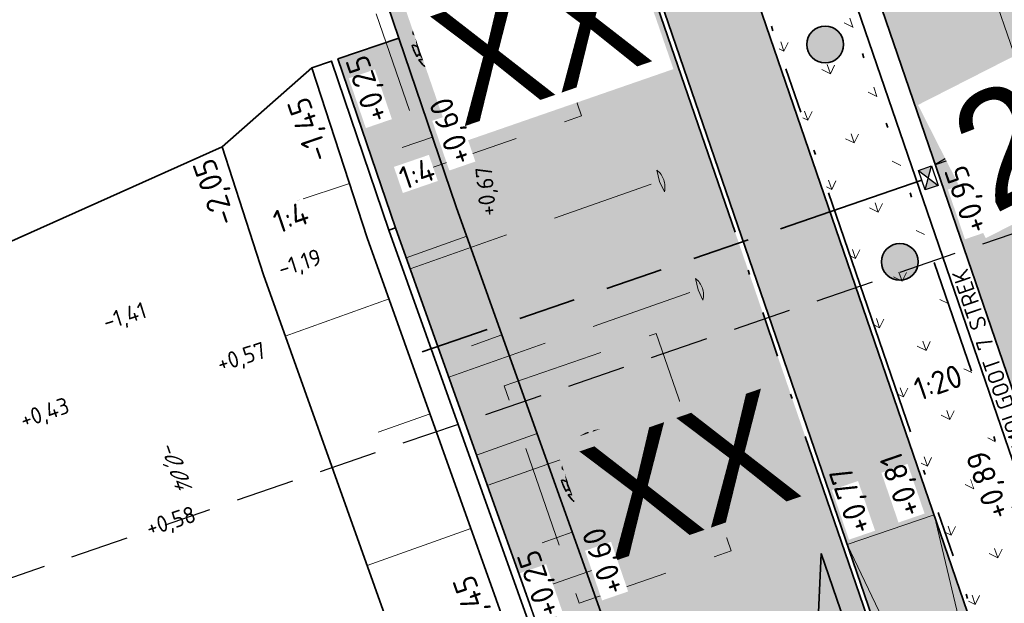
# Model space of a CAD drawing. Header units: metres. Extents: x 264779 to 275389, y 575281 to 580396.
# Tile 155 of 174: x 265479 to 265500, y 577041 to 577053. Entities that reach past the tile are written whole.
import ezdxf
from ezdxf.enums import TextEntityAlignment as Align

# ---------------------------------------------------------------- set-up
doc = ezdxf.new("R2018")
doc.units = ezdxf.units.M
doc.set_wipeout_variables(frame=1)
for name, pattern in [('AM-AS', [16, 10, -2, 2, -2]), ('B-WE-RI-HWA_HUISAANSLUITING_PVC_125-G', [10, 3.25, -0.75, 1.25, -0.75, 1.25, -0.75, 1.25, -0.75]), ('B-WE-VH-KANTOPSLUITING_OPSLUITBAND_[AFMETINGEN1]-G', [10, 5.5, -0.875, 0, -0.875, 1, -0.875, 0, -0.875]), ('B-WE-VH-KANTOPSLUITING_TROTTOIRBAND_RWS_[AFMETINGEN1]-G', [10, 2.5, -1.5, 0, -1.5, 0, -1.5, 0, -1.5, 0, -1.5]), ('DASHED', [19.05, 12.7, -6.35]), ('HIDDEN', [9.525, 6.35, -3.175])]:
    doc.linetypes.add(name, pattern=pattern)
for name, color, linetype, lineweight, true_color in [('B-WE-KL-TRACE-A', 9, 'Continuous', 13, 0x808080), ('N-GV-GR-BOOM-S', 7, 'Continuous', 35, 0x00a500), ('N-GV-GR-GRAS_BERMKRUIDENMENGSEL-A', 7, 'Continuous', 18, 0x00a500), ('N-OI-RI-BELUCHTINGSDRAINAGE_PVC_160-G', 3, 'B-WE-RI-DRAINAGE_PVC_160-G', 35, 0x00ff00), ('N-OI-RI-HWA_KOLKAANSLUITING_PVC_160-G', 150, 'B-WE-RI-HWA_HUISAANSLUITING_PVC_125-G', 35, 0x007fff), ('N-WE-RI-HWA_KOLK-S', 150, 'Continuous', 25, 0x007fff), ('N-WE-VH-VERHARDING_STRAATBAKSTEEN_DIKFORMAAT_KEPER-ROOD-PAARS-A', 7, 'Continuous', 18, 0xa45729), ('N-WE-VH-VERHARDING_STRAATBAKSTEEN_WAALFORMAAT_HALF_PAARS-BRUIN-A', 7, 'Continuous', 18, 0x66332b)]:
    doc.layers.add(name, color=color, linetype=linetype, lineweight=lineweight, true_color=true_color)
for name, color, linetype, lineweight in [('B-XX-AL-HOOGTELABEL-T25', 252, 'Continuous', 9), ('B-XX-AL-T25', 252, 'Continuous', 9), ('N-WA-RI-DETAIL1-G', 1, 'HIDDEN', 18), ('N-WE-AM-AS-G', 10, 'AM-AS', 18), ('N-WE-GK-BESCHOEIING-G', 130, 'B-WE-GK-BESCHOEIING_TYPE_1-G', 35), ('N-WE-GK-BESCHOEIING_ACHTERKANT-G', 130, 'Continuous', 35), ('N-WE-GW-TALUD_KRUIN-G', 3, 'Continuous', 35), ('N-WE-GW-TALUD_TEEN-G', 94, 'Continuous', 35), ('N-WE-GW-TALUDARCERING_KORT-G', 90, 'Continuous', 18), ('N-WE-GW-TALUDARCERING_LANG-G', 60, 'Continuous', 13), ('N-WE-GW-WATERGANG_BODEM-G', 44, 'Continuous', 35), ('N-WE-VH-GOOT_SBS-G', 40, 'Continuous', 35), ('N-WE-VH-HELLING_AANDUIDING-G', 30, 'Continuous', 18), ('N-WE-VH-KANTOPSLUITING_OPSLUITBAND_100x200-G', 60, 'B-WE-VH-KANTOPSLUITING_OPSLUITBAND_[AFMETINGEN1]-G', 35), ('N-WE-VH-KANTOPSLUITING_TROTTOIRBAND_RWS_110-220x250-G', 60, 'B-WE-VH-KANTOPSLUITING_TROTTOIRBAND_RWS_[AFMETINGEN1]-G', 35), ('N-WE-VH-VERHARDING_BETON-A', 254, 'Continuous', 18), ('N-WE-VH-VERHARDING_STRAATBAKSTEEN_DIKFORMAAT_KEPER-G', 40, 'Continuous', 35), ('N-WE-VH-VERHARDING_STRAATBAKSTEEN_WAALFORMAAT_HALF-G', 40, 'Continuous', 35), ('N-XX-AL-HOOGTELABEL-T25-M', 7, 'Continuous', 25), ('N-XX-AL-TOPOGRAFIE-G', 7, 'Continuous', 35), ('T-WE-GR-TOEKOMSTIG-G', 3, 'DASHED', 25), ('X-XX-AL-AANPIJLING-T25', 7, 'Continuous', 25), ('X-XX-AL-T18-1000', 10, 'Continuous', 18), ('X-XX-AL-VERKANTING_DAKPROFIEL-S', 7, 'Continuous', 25)]:
    doc.layers.add(name, color=color, linetype=linetype, lineweight=lineweight)
doc.styles.add('NLCS-ISO-ANNOTATIVE-T18', font='NLCS-ISO.ttf', dxfattribs={"height": 1.8})
doc.styles.add('NLCS-ISO-ANNOTATIVE-T25', font='NLCS-ISO.ttf', dxfattribs={"height": 2.5})
doc.styles.add('NLCS-ISO-ANNOTATIVE-T25-BOB', font='NLCS-ISO.ttf', dxfattribs={"oblique": 30, "height": 2.5})
doc.styles.add('NLCS-ISO-M1000-T25', font='NLCS-ISO.ttf', dxfattribs={"height": 2.5})
doc.styles.get("Standard").update_dxf_attribs({"font": 'arial.ttf'})
doc.linetypes.add('B-WE-GK-BESCHOEIING_TYPE_1-G', pattern='A,7.5,[151,NLCS.shx,S=2,R=0,X=-0.25,Y=0.6],2.5', length=10)
doc.linetypes.add('B-WE-RI-DRAINAGE_PVC_160-G', pattern='A,10.25,-3,[160,NLCS.shx,S=0.25,R=0,X=0,Y=0],-3.5,["o",Standard,S=1,R=0,X=-0.35,Y=-0.35],-3.25', length=20)
doc.dimstyles.new('NLCS-ANNOTATIVE-T25-SCHRAP', dxfattribs={"dimtxt": 2.5, "dimasz": 1.4, "dimexe": 2, "dimexo": 2, "dimgap": 0.7, "dimtad": 1, "dimzin": 0, "dimtxsty": 'NLCS-ISO-ANNOTATIVE-T25', "dimblk": 'OBLIQUE', "dimcen": 2.5, "dimdle": 2, "dimclrd": 256, "dimclre": 256, "dimclrt": 256, "dimadec": 1, "dimazin": 0, "dimtfac": 1, "dimtofl": 0, "dimtmove": 1, "dimatfit": 0, "dimldrblk": 'OBLIQUE', "dimfxl": 2, "dimfxlon": 1, "dimtfillclr": 256, "dimtolj": 1, "dimtzin": 0, "dimlwd": 18, "dimlwe": 18, "dimarcsym": 0})
pattern_1 = [(109.08852576, (53431.1034, 115509.4029), (-1.011904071, 0.4916046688), [0.2109375, -1.3800527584]), (64.08852576, (53431.1034, 115509.4029), (-1.0119040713, 0.491604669), [0.2109375, -0.9140625]), (154.08852576, (53431.1034, 115509.4029), (-0.491604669, -1.0119040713), [0.2109375, -0.9140625])]

# ---------------------------------------------------------------- blocks, each defined once
blk = doc.blocks.new('_Oblique')
at = {"color": 0, "linetype": 'ByBlock', "lineweight": -2}
blk.add_line((-0.5, -0.5), (0.5, 0.5), dxfattribs=at)
blk = doc.blocks.new('*D292')
at = {"layer": 'Defpoints', "color": 0, "transparency": 16777216}
for p in [(265495.955, 577056.246), (265497.313, 577052.293), (265496.428, 577048.714)]:
    blk.add_point(p, dxfattribs=at)
at = {"layer": 'X-XX-AL-AANPIJLING-T25', "lineweight": 18, "transparency": 16777216}
for p, q in [((265496.085, 577055.868), (265495.825, 577056.625)), ((265493.686, 577055.467), (265496.334, 577056.376)), ((265494.194, 577055.218), (265493.934, 577055.975))]:
    blk.add_line(p, q, dxfattribs=at)
at = {"layer": 'X-XX-AL-AANPIJLING-T25', "lineweight": 18, "transparency": 16777216, "xscale": 0.28, "yscale": 0.28, "zscale": 0.28}
for p, rotation in [((265495.955, 577056.246), 18.95339914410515), ((265494.064, 577055.597), 198.9533991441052)]:
    blk.add_blockref('_Oblique', p, dxfattribs=dict(at, rotation=rotation))
at = {"layer": 'X-XX-AL-AANPIJLING-T25', "transparency": 16777216, "insert": (265494.867, 577056.338), "char_height": 0.5, "attachment_point": 5, "rotation": 18.9534, "style": 'NLCS-ISO-ANNOTATIVE-T25', "bg_fill": 3, "box_fill_scale": 1.1, "bg_fill_color": 256, "bg_fill_true_color": 13158600, "bg_fill_transparency": 0}
blk.add_mtext('\\A1;2,00', dxfattribs=at)
blk = doc.blocks.new('*D294')
at = {"layer": 'Defpoints', "color": 0, "transparency": 16777216}
for p in [(265494.064, 577055.597), (265496.428, 577048.714), (265494.536, 577048.064)]:
    blk.add_point(p, dxfattribs=at)
at = {"layer": 'X-XX-AL-AANPIJLING-T25', "lineweight": 18, "transparency": 16777216}
for p, q in [((265494.194, 577055.218), (265493.934, 577055.975)), ((265491.794, 577054.817), (265494.442, 577055.727)), ((265492.302, 577054.569), (265492.042, 577055.325))]:
    blk.add_line(p, q, dxfattribs=at)
at = {"layer": 'X-XX-AL-AANPIJLING-T25', "lineweight": 18, "transparency": 16777216, "xscale": 0.28, "yscale": 0.28, "zscale": 0.28}
for p, rotation in [((265494.064, 577055.597), 18.95339914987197), ((265492.172, 577054.947), 198.953399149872)]:
    blk.add_blockref('_Oblique', p, dxfattribs=dict(at, rotation=rotation))
at = {"layer": 'X-XX-AL-AANPIJLING-T25', "transparency": 16777216, "insert": (265492.975, 577055.688), "char_height": 0.5, "attachment_point": 5, "rotation": 18.9534, "style": 'NLCS-ISO-ANNOTATIVE-T25', "bg_fill": 3, "box_fill_scale": 1.1, "bg_fill_color": 256, "bg_fill_true_color": 13158600, "bg_fill_transparency": 0}
blk.add_mtext('\\A1;2,00', dxfattribs=at)
blk = doc.blocks.new('*U266')
blk.add_wipeout([(-1.125, 0.75), (1.125, 0.75), (1.125, -0.75), (-1.125, -0.75)])
h = blk.add_hatch(color=256)
h.dxf.hatch_style = 1
h.paths.add_polyline_path([(0, 0), (-1.125, 0.75), (-1.125, -0.75)])
h.paths.add_polyline_path([(1.125, -0.75), (1.125, 0.75), (0, 0)])
for p, q in [((-1.125, -0.75), (1.125, 0.75)), ((1.125, -0.75), (-1.125, 0.75))]:
    blk.add_line(p, q)
at = {"flags": 128}
blk.add_lwpolyline([(-1.125, -0.75), (1.125, -0.75), (1.125, 0.75), (-1.125, 0.75)], close=True, dxfattribs=at)
blk = doc.blocks.new('*U256')
h = blk.add_hatch(color=256)
h.dxf.hatch_style = 1
h.paths.add_polyline_path([(11.35, 3.9), (0, 0), (-11.35, -3.9), (0.81, -2.36)])
at = {"flags": 128}
blk.add_lwpolyline([(11.35, 3.9), (0, 0), (-11.35, -3.9), (0.81, -2.36)], close=True, dxfattribs=at)
at = {"lineweight": 30}
for tag, rotation, flags, p in [('HELLING_2', 206.9534, 54, (10.72, -1.76)), ('HELLING', 190.9534, 49, (-1.23, -6.61))]:
    blk.add_attdef(tag, text='', height=2.5, rotation=rotation, dxfattribs=dict(at, flags=flags)).set_placement(p, align=Align.TOP_LEFT)
blk = doc.blocks.new('BOOM')
blk.add_lwpolyline([(0.4, 4.34), (0.41, 4.35), (0.41, 4.36), (0.42, 4.37), (0.43, 4.38), (0.44, 4.38), (0.44, 4.39), (0.45, 4.4), (0.46, 4.41), (0.46, 4.42), (0.47, 4.43), (0.47, 4.44), (0.48, 4.46), (0.48, 4.48), (0.47, 4.5), (0.47, 4.53), (0.44, 4.64, -0.52938), (0.49, 4.7, -0.087139), (2.05, 4.26, -0.372341), (2.11, 4.12), (2.17, 3.8), (2.01, 3.64), (1.84, 3.67), (1.63, 3.52), (1.71, 3.32), (1.92, 3.25), (2.5, 3.38), (2.64, 3.31), (2.63, 3.18), (2.5, 3.1), (2.38, 2.71), (2.53, 2.46), (2.92, 3.09, -0.504641), (3.14, 2.89, 0.331948), (3.27, 2.69, 0.282008), (3.68, 2.77), (3.65, 2.75, -0.512156), (3.84, 2.75, -0.16076), (4.7, -0.05), (4.59, -0.16), (4.59, -0.27), (4.48, -0.29), (4.5, -0.4), (4.33, -0.35), (4.28, -0.48), (4.48, -0.61), (4.55, -0.66), (4.66, -0.55, -0.106371), (4, -2.41), (3.42, -2.03), (3.31, -2.1), (3.24, -1.79), (3.03, -1.54), (2.79, -1.55), (2.79, -1.83), (2.61, -2.47), (2.64, -2.59), (2.77, -2.61), (3.62, -2.93, -0.236298), (-0.21, -4.62, 0.159625), (-0.32, -4.4, 0.350802), (-0.29, -4.17, -0.504641), (-0.55, -4.05), (-0.49, -3.84), (-0.6, -3.65), (-0.74, -3.67), (-0.76, -3.82), (-0.87, -3.88), (-1, -3.79), (-1.11, -3.2), (-1.19, -3.12), (-1.4, -3.13), (-1.46, -3.38), (-1.55, -3.41), (-1.63, -3.62), (-1.85, -3.5, 0.733583), (-1.77, -3.66, -0.861625), (-1.72, -3.81, 0.279978), (-1.88, -4.05), (-1.88, -4.06, -0.827056), (-2.04, -4.23, -0.116774), (-3.83, -2.36), (-3.79, -2.35), (-3.76, -2.34), (-3.74, -2.33), (-3.72, -2.32), (-3.71, -2.31), (-3.7, -2.3), (-3.69, -2.29), (-3.47, -2.01), (-3.47, -2), (-3.47, -1.99), (-3.46, -1.99), (-3.46, -1.98), (-3.46, -1.97), (-3.45, -1.96), (-3.45, -1.95), (-3.44, -1.94), (-3.44, -1.92), (-3.43, -1.91), (-3.42, -1.9), (-3.42, -1.88), (-3.41, -1.87), (-3.4, -1.85), (-3.39, -1.84), (-3.39, -1.82), (-3.38, -1.81), (-3.38, -1.79), (-3.38, -1.78), (-3.38, -1.77), (-3.38, -1.76), (-3.38, -1.75), (-3.38, -1.74), (-3.39, -1.73), (-3.4, -1.73), (-3.4, -1.72), (-3.41, -1.72), (-3.42, -1.72), (-3.43, -1.72), (-3.44, -1.72), (-3.45, -1.72), (-3.46, -1.71), (-3.47, -1.71), (-3.48, -1.71), (-3.49, -1.7), (-3.5, -1.69), (-3.52, -1.68), (-3.53, -1.67), (-3.54, -1.67), (-3.55, -1.66), (-3.56, -1.65), (-3.58, -1.64), (-3.59, -1.62), (-3.6, -1.61), (-3.83, -1.87), (-3.84, -1.86), (-3.85, -1.84), (-3.86, -1.83), (-3.87, -1.81), (-3.88, -1.8), (-3.89, -1.79), (-3.91, -1.78), (-3.94, -1.77), (-3.98, -1.78), (-4.04, -1.79), (-4.11, -1.81, -0.040997), (-4.42, -0.95), (-4.26, -0.97), (-4.11, -1.07), (-4.04, -1), (-3.95, -0.85), (-4.03, -0.72), (-3.99, -0.52), (-4.17, -0.51), (-4.29, -0.39), (-4.51, -0.53, -0.05814), (-4.6, 0.76), (-4.47, 0.74), (-3.96, 0.34), (-3.74, 0.41), (-2.88, 0.64), (-2.81, 0.92), (-3.14, 1.05), (-3.19, 1.16), (-3.8, 1.46), (-3.81, 1.63), (-4.02, 1.8), (-4.1, 1.97), (-3.96, 2.19), (-3.65, 2.24), (-3.36, 2.43), (-3.36, 2.62), (-3.54, 2.83), (-3.49, 2.92), (-3.56, 3.05, -0.13428), (-1.53, 4.46, -0.541727), (-1.47, 4.41), (-1.48, 4.28), (-1.48, 4.21), (-1.47, 4.16), (-1.46, 4.12), (-1.44, 4.09), (-1.42, 4.07), (-1.39, 4.05), (-1.37, 4.03), (-1.35, 4.02), (-1.33, 4), (-1.32, 3.99), (-1.3, 3.97), (-1.29, 3.96), (-1.27, 3.95), (-1.26, 3.94), (-1.24, 3.94), (-1.23, 3.94), (-1.21, 3.94), (-1.19, 3.95), (-1.17, 3.96), (-1.15, 3.97), (-1.14, 3.98), (-1.12, 3.99), (-1.1, 4), (-1.08, 4), (-1.06, 4.01), (-1.04, 4.01), (-1.02, 4.01), (-1, 4.02), (-0.98, 4.02), (-0.97, 4.02), (-0.95, 4.03), (-0.94, 4.04), (-0.92, 4.05), (-0.91, 4.06), (-0.9, 4.08), (-0.89, 3.99), (-0.87, 3.96), (-0.77, 3.8), (-0.56, 3.68), (-0.85, 4.16), (-0.85, 4.17), (-0.85, 4.18), (-0.84, 4.2), (-0.84, 4.21), (-0.85, 4.23), (-0.85, 4.24), (-0.86, 4.25), (-0.88, 4.27), (-0.9, 4.28), (-0.92, 4.3), (-0.94, 4.32), (-0.97, 4.35), (-1, 4.38), (-1.03, 4.42), (-1.11, 4.52, -0.543104), (-1.08, 4.59, -0.046766), (-0.22, 4.72, -0.385168), (-0.17, 4.68), (-0.14, 4.5), (-0.13, 4.45), (-0.11, 4.41), (-0.1, 4.38), (-0.08, 4.37), (-0.06, 4.36), (-0.04, 4.36), (-0.03, 4.36), (-0.01, 4.36), (0.01, 4.35), (0.02, 4.35), (0.04, 4.34), (0.06, 4.34), (0.07, 4.33), (0.09, 4.32), (0.1, 4.32), (0.11, 4.31), (0.13, 4.3), (0.14, 4.3), (0.15, 4.29), (0.17, 4.28), (0.18, 4.28), (0.19, 4.27), (0.19, 4.26), (0.2, 4.25), (0.21, 4.24), (0.21, 4.23), (0.22, 4.23), (0.22, 4.22), (0.23, 4.21), (0.23, 4.21), (0.24, 4.2), (0.25, 4.2), (0.26, 4.2), (0.27, 4.21), (0.28, 4.21), (0.29, 4.22), (0.3, 4.22), (0.31, 4.23), (0.32, 4.24), (0.33, 4.26), (0.34, 4.27), (0.35, 4.28), (0.36, 4.3), (0.37, 4.31), (0.38, 4.32), (0.39, 4.33)], format="xyb", close=True)
blk.add_circle((0, 0), 0.138)
at = {"lineweight": 30, "flags": 104}
blk.add_attdef('01', text='', height=1.8, dxfattribs=at).set_placement((-2.45, 3.09), align=Align.TOP_LEFT)

msp = doc.modelspace()

# ---------------------------------------------------------------- hatches: boundary and pattern name
at = {"layer": 'B-WE-KL-TRACE-A'}
h = msp.add_hatch(dxfattribs=at)
h.set_pattern_fill('DOTS', color=256, scale=0.5)
h.set_pattern_definition([(0, (265713.50372, 576754.34745), (0.079375, 0.15875), [0, -0.15875])])
h.paths.add_polyline_path([(265257.497, 576901.576), (265280.092, 576836.285), (265298.31, 576783.268), (265291.791, 576781.392), (265239.384, 576934.357), (265222.655, 576983.209), (265230.7, 576979.939), (265245.297, 576937.421), (265245.427, 576937.04)])
h.paths.add_polyline_path([(265223.141, 576984.793), (265219.917, 576993.606), (265211.971, 577028.584), (265210.547, 577042.097), (265222.786, 577002.989), (265229.989, 576982.009)])
h.paths.add_polyline_path([(265207.488, 577055.376), (265208.876, 577042.208), (265202.774, 577069.069)])
h.paths.add_polyline_path([(265194.59, 577097.909), (265209.11, 577055.736), (265209.669, 577050.426), (265224.354, 577003.504), (265246.856, 576937.963), (265259.058, 576902.111), (265281.655, 576836.813), (265331.28, 576692.401), (265402.247, 576711.023), (265417.831, 576715.057), (265434.246, 576719.393), (265450.777, 576723.65), (265466.98, 576727.876), (265483.558, 576732.243), (265517.748, 576741.103), (265533.987, 576745.376), (265551.26, 576749.845), (265566.674, 576753.911), (265582.241, 576757.871), (265589.311, 576759.685), (265591.043, 576760.329), (265486.412, 577064.17), (265488.303, 577064.821), (265593.602, 576759.04), (265591.727, 576758.343), (265591.58, 576758.769), (265589.803, 576758.108), (265582.65, 576756.272), (265567.088, 576752.314), (265551.677, 576748.248), (265534.403, 576743.779), (265518.165, 576739.506), (265483.975, 576730.646), (265467.398, 576726.28), (265451.191, 576722.053), (265434.662, 576717.796), (265418.248, 576713.46), (265402.664, 576709.426), (265330.216, 576690.416), (265298.846, 576781.706), (265290.739, 576779.372), (265237.824, 576933.823), (265212.508, 577007.744), (265210.34, 577028.314), (265197.8, 577083.516), (265193.03, 577097.371)])
at = {"layer": 'N-GV-GR-GRAS_BERMKRUIDENMENGSEL-A'}
h = msp.add_hatch(dxfattribs=at)
h.set_pattern_fill('AGR-KRUIDEN', color=256, scale=0.5625, pattern_type=2)
h.set_pattern_definition(pattern_1)
edge = h.paths.add_edge_path()
edge.add_line((265494.759, 577059.053), (265493.17, 577058.507))
edge.add_line((265493.17, 577058.507), (265501.346, 577034.699))
edge.add_line((265501.346, 577034.699), (265501.617, 577035.662))
edge.add_arc((265494.008, 577037.285), 7.78, 347.957, 378.9534)
edge.add_line((265501.367, 577039.812), (265494.759, 577059.053))
at = {"layer": 'N-WE-VH-VERHARDING_BETON-A'}
h = msp.add_hatch(color=256, dxfattribs=at)
h.dxf.hatch_style = 1
edge = h.paths.add_edge_path()
edge.add_arc((265497.8, 577048.043), 0.4, 0, 360)
at = {"layer": 'N-WE-VH-VERHARDING_STRAATBAKSTEEN_WAALFORMAAT_HALF_PAARS-BRUIN-A'}
h = msp.add_hatch(dxfattribs=at)
h.set_pattern_fill('AVH-SBS_WAALFORMAAT_HALFST', color=256, scale=28.125, angle=359.8649, style=0, pattern_type=2)
h.set_pattern_definition([(18.95339914, (53431.10338, 115509.40288), (-0.09134972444, 0.2660014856), []), (108.95339914, (53432.1674, 115509.7683), (-1.0640059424, -0.3653988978), [0.28125, -0.28125]), (108.95339914, (53431.544, 115509.8516), (-1.0640059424, -0.3653988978), [0.28125, -0.28125]), (18.95339914, (53431.5897, 115509.7186), (-0.1826994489, 0.5320029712), [0, -1.125, 0, 0, 0]), (18.95339914, (53432.03036, 115510.1673), (-0.1826994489, 0.5320029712), [0, -1.125, 0, 0, 0])])
edge = h.paths.add_edge_path()
edge.add_line((265493.043, 577058.569), (265492.393, 577060.461))
edge.add_line((265492.393, 577060.461), (265490.502, 577059.811))
edge.add_line((265490.502, 577059.811), (265499.959, 577032.273))
edge.add_arc((265494.008, 577037.285), 7.78, 319.8933, 339.4159)
edge.add_line((265501.292, 577034.55), (265493.043, 577058.569))

# ---------------------------------------------------------------- linework, layer by layer
at = {"layer": 'N-OI-RI-BELUCHTINGSDRAINAGE_PVC_160-G'}
for centre in [(265488.109, 577052.908), (265491.357, 577043.451)]:
    msp.add_circle(centre, 0.823, dxfattribs=at)
at = {"layer": 'N-WA-RI-DETAIL1-G', "ltscale": 0.35, "flags": 128}
for points in [[(265492.676, 577049.567), (265492.569, 577049.794), (265492.51, 577050.039, -0.3)], [(265493.516, 577047.212), (265493.41, 577047.44), (265493.351, 577047.684, -0.3)], [(265494.357, 577044.858), (265494.251, 577045.086), (265494.192, 577045.33, -0.3)], [(265495.198, 577042.503), (265495.091, 577042.731), (265495.032, 577042.975, -0.3)]]:
    msp.add_lwpolyline(points, format="xyb", close=True, dxfattribs=at)
for points in [[(265487.142, 577047.895), (265492.805, 577049.877)], [(265487.983, 577045.54), (265493.646, 577047.523)], [(265488.824, 577043.186), (265494.487, 577045.168)], [(265489.664, 577040.832), (265495.327, 577042.814)]]:
    msp.add_lwpolyline(points, dxfattribs=at)
msp.add_lwpolyline([(265489.191, 577045.35), (265492.501, 577046.489), (265494.129, 577041.762), (265490.819, 577040.622)], close=True, dxfattribs=at)
at = {"layer": 'N-WE-GK-BESCHOEIING-G', "ltscale": 0.6, "flags": 128}
msp.add_lwpolyline([(265486.683, 577048.734), (265491.522, 577035.183), (265492.983, 577030.927)], dxfattribs=at)
at = {"layer": 'N-WE-GK-BESCHOEIING_ACHTERKANT-G', "flags": 128}
msp.add_lwpolyline([(265492.983, 577030.927), (265493.125, 577030.976), (265491.664, 577035.232), (265486.825, 577048.783), (265486.683, 577048.734)], dxfattribs=at)
at = {"layer": 'N-WE-GW-TALUD_KRUIN-G', "ltscale": 0.99999, "flags": 128}
msp.add_lwpolyline([(265496.086, 577041.703), (265498.277, 577035.323, -0.370068), (265496.835, 577031.693, -0.011724), (265496.571, 577031.562), (265496.388, 577032.097), (265494.449, 577031.431)], format="xyb", dxfattribs=at)
at = {"layer": 'N-WE-GW-TALUD_TEEN-G', "ltscale": 0.99999, "flags": 128}
msp.add_lwpolyline([(265496.086, 577041.703), (265495.803, 577035.454, -0.30789), (265494.455, 577033.653), (265493.767, 577033.417), (265494.449, 577031.431)], format="xyb", dxfattribs=at)
at = {"layer": 'N-WE-GW-TALUDARCERING_KORT-G'}
for p, q in [((265487.633, 577050.754), (265486.971, 577050.528)), ((265485.828, 577049.745), (265484.69, 577049.374)), ((265489.142, 577046.458), (265488.483, 577046.222)), ((265487.577, 577044.743), (265486.447, 577044.34)), ((265490.673, 577042.17), (265490.014, 577041.934))]:
    msp.add_line(p, q, dxfattribs=at)
at = {"layer": 'N-WE-GW-TALUDARCERING_LANG-G'}
for p, q in [((265488.376, 577048.602), (265487.058, 577048.131)), ((265486.686, 577047.239), (265484.426, 577046.432)), ((265489.908, 577044.314), (265488.589, 577043.843)), ((265488.468, 577042.248), (265486.208, 577041.441)), ((265496.086, 577041.703), (265496.086, 577041.703))]:
    msp.add_line(p, q, dxfattribs=at)
at = {"layer": 'N-WE-GW-WATERGANG_BODEM-G', "flags": 128}
msp.add_lwpolyline([(265485.006, 577052.264), (265483.058, 577050.545), (265483.952, 577047.759), (265488.785, 577034.225), (265490.241, 577029.985), (265493.534, 577020.395), (265495, 577016.125), (265496.329, 577012.378), (265496.666, 577011.436), (265498.933, 577012.224)], dxfattribs=at)
at = {"layer": 'N-WE-GW-WATERGANG_BODEM-G'}
msp.add_lwpolyline([(265497.266, 577016.916), (265498.597, 577013.166), (265498.933, 577012.224), (265499.402, 577012.39), (265497.738, 577017.081), (265496.277, 577021.337), (265492.983, 577030.927), (265491.522, 577035.183), (265486.683, 577048.734), (265485.432, 577052.41), (265485.006, 577052.264), (265486.212, 577048.566), (265491.05, 577035.018), (265492.51, 577030.765), (265495.804, 577021.175)], close=True, dxfattribs=at)
at = {"layer": 'N-WE-VH-HELLING_AANDUIDING-G'}
msp.add_line((265496.653, 577041.898), (265498.545, 577042.548), dxfattribs=at)
msp.add_lwpolyline([(265498.545, 577042.548), (265500.733, 577033.373), (265496.653, 577041.898)], dxfattribs=at)
at = {"layer": 'N-WE-VH-KANTOPSLUITING_TROTTOIRBAND_RWS_110-220x250-G', "ltscale": 0.99999, "flags": 128}
msp.add_lwpolyline([(265501.617, 577035.662, 0.136078), (265501.367, 577039.812), (265495.051, 577058.202)], format="xyb", dxfattribs=at)
at = {"layer": 'N-WE-VH-VERHARDING_STRAATBAKSTEEN_WAALFORMAAT_HALF-G', "flags": 128}
for points in [[(265494.077, 577061.039), (265490.502, 577059.811), (265499.959, 577032.273)], [(265501.292, 577034.55), (265493.043, 577058.569), (265494.727, 577059.147)]]:
    msp.add_lwpolyline(points, dxfattribs=at)
at = {"layer": 'N-XX-AL-TOPOGRAFIE-G', "ltscale": 0.99999}
msp.add_circle((265497.8, 577048.043), 0.4, dxfattribs=at)

# ---------------------------------------------------------------- block references
at = {"layer": 'N-GV-GR-BOOM-S'}
ref = msp.add_blockref('BOOM', (265491.357, 577043.451), dxfattribs=dict(at, xscale=0.2, yscale=0.2, zscale=0.2, rotation=19.0885257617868))
lines = msp.add_mtext('XX', dxfattribs={"layer": '0', "insert": (265490.693, 577043.875), "char_height": 2.5, "attachment_point": 1, "rotation": 19.0885, "bg_fill": 3, "box_fill_scale": 1.125, "bg_fill_color": 256, "bg_fill_transparency": 0})
ref.add_attrib('01', '', (265490.693, 577043.875)).embed_mtext(lines)

# ---------------------------------------------------------------- next in the draw order: texts
at = {"layer": 'B-XX-AL-HOOGTELABEL-T25', "char_height": 0.36, "width": 0.36, "attachment_point": 1, "style": 'NLCS-ISO-ANNOTATIVE-T25', "bg_fill": 3, "box_fill_scale": 1.1, "bg_fill_color": 256, "bg_fill_transparency": 0}
for s, insert, rotation in [('+0,67', (265488.664, 577049.023), 95.5343), ('-1,19', (265484.233, 577048.056), 17.5005), ('-1,41', (265480.423, 577046.898), 17.5005), ('+0,57', (265482.905, 577045.991), 17.5005), ('+0,43', (265478.617, 577044.765), 18.8205)]:
    msp.add_mtext(s, dxfattribs=dict(at, insert=insert, rotation=rotation))
at = {"layer": 'B-XX-AL-T25', "ltscale": 0.5, "insert": (265482.074, 577043.418), "char_height": 0.36, "width": 1.55329, "attachment_point": 5, "rotation": 288.9573, "style": 'NLCS-ISO-ANNOTATIVE-T25-BOB', "bg_fill": 3, "box_fill_scale": 1.1, "bg_fill_color": 256, "bg_fill_transparency": 0}
msp.add_mtext('\\A1;\\pxql;-0,04', dxfattribs=at)

# ---------------------------------------------------------------- next in the draw order: hatches: boundary and pattern name
at = {"layer": 'N-WE-VH-VERHARDING_STRAATBAKSTEEN_DIKFORMAAT_KEPER-ROOD-PAARS-A'}
h = msp.add_hatch(dxfattribs=at)
h.set_pattern_fill('AVH-SBS_DIKFORMAAT_KEPER', color=256, scale=28.125, angle=224.86, pattern_type=2)
h.set_pattern_definition([(243.94852576, (71081.12664, 116682.96285), (0.1782353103, -0.51914757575), [1.5525, -0.77625]), (153.94852576, (71082.1727, 116682.45148), (0.1782353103, -0.51914757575), [1.5525, -0.77625]), (243.94852576, (71080.87485, 116682.0059), (0.1782353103, -0.51914757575), [0, -2.32875]), (243.94852576, (71081.56445, 116682.5328), (0.1782353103, -0.51914757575), [0, -2.32875])])
edge = h.paths.add_edge_path()
edge.add_line((265496.131, 577072.053), (265491.591, 577070.494))
edge.add_line((265491.591, 577070.494), (265501.234, 577042.414))
edge.add_line((265501.234, 577042.414), (265505.774, 577043.973))
edge.add_line((265505.774, 577043.973), (265503.114, 577051.719))
edge.add_arc((265511.153, 577054.48), 8.5, 153.9534, 198.9534, ccw=False)
edge.add_line((265503.516, 577058.212), (265497.353, 577061.106))
edge.add_line((265497.353, 577061.106), (265500.438, 577067.177))
edge.add_arc((265504.17, 577074.814), 8.5, 198.9534, 243.9534, ccw=False)
h.paths.add_polyline_path([(265495.725, 577073.235), (265491.185, 577071.676), (265491.429, 577070.967), (265495.968, 577072.526)])
h.paths.add_polyline_path([(265495.319, 577074.418), (265490.779, 577072.859), (265491.023, 577072.149), (265495.562, 577073.708)])
h.paths.add_polyline_path([(265490.617, 577073.331), (265495.156, 577074.89), (265490.068, 577089.707), (265485.528, 577088.148)])

# ---------------------------------------------------------------- next in the draw order: linework, layer by layer
at = {"layer": 'N-WA-RI-DETAIL1-G', "ltscale": 0.35, "flags": 128}
msp.add_lwpolyline([(265485.935, 577054.805), (265489.245, 577055.944), (265490.873, 577051.217), (265487.563, 577050.077)], close=True, dxfattribs=at)
at = {"layer": 'N-WE-AM-AS-G', "flags": 128}
msp.add_lwpolyline([(265487.798, 577088.927), (265515.362, 577008.665), (265580.312, 576818.87), (265621.801, 576696.744, 0.161993), (265640.874, 576671.586, -0.161362), (265659.907, 576646.545), (265678.877, 576591.153)], format="xyb", dxfattribs=at)
at = {"layer": 'N-WE-GW-WATERGANG_BODEM-G', "flags": 128}
msp.add_lwpolyline([(265465.571, 577042.728), (265483.058, 577050.545)], dxfattribs=at)
at = {"layer": 'N-WE-VH-GOOT_SBS-G', "flags": 128}
msp.add_lwpolyline([(265485.528, 577088.148), (265485.056, 577087.985), (265500.761, 577042.252), (265501.234, 577042.414)], close=True, dxfattribs=at)
at = {"layer": 'N-WE-VH-VERHARDING_STRAATBAKSTEEN_DIKFORMAAT_KEPER-G', "flags": 128}
msp.add_lwpolyline([(265507.404, 577066.937), (265506.931, 577066.775, -0.414214), (265496.131, 577072.053), (265490.068, 577089.707), (265485.528, 577088.148), (265501.234, 577042.414), (265505.774, 577043.973), (265503.114, 577051.719, -0.414214), (265508.392, 577062.519), (265508.865, 577062.681)], format="xyb", close=True, dxfattribs=at)
at = {"layer": 'T-WE-GR-TOEKOMSTIG-G', "ltscale": 0.1, "flags": 128}
msp.add_lwpolyline([(265425.735, 577023.069), (265506.126, 577050.677)], dxfattribs=at)

# ---------------------------------------------------------------- next in the draw order: texts
at = {"layer": 'B-XX-AL-HOOGTELABEL-T25', "insert": (265481.361, 577042.419), "char_height": 0.36, "width": 0.36, "attachment_point": 1, "rotation": 17.5005, "style": 'NLCS-ISO-ANNOTATIVE-T25', "bg_fill": 3, "box_fill_scale": 1.1, "bg_fill_color": 256, "bg_fill_transparency": 0}
msp.add_mtext('+0,58', dxfattribs=at)

# ---------------------------------------------------------------- next in the draw order: hatches: boundary and pattern name
at = {"layer": 'N-GV-GR-GRAS_BERMKRUIDENMENGSEL-A'}
h = msp.add_hatch(dxfattribs=at)
h.set_pattern_fill('AGR-KRUIDEN', color=256, scale=0.5625, pattern_type=2)
h.set_pattern_definition(pattern_1)
edge = h.paths.add_edge_path()
edge.add_line((265484.848, 577087.914), (265484.816, 577087.903))
edge.add_line((265484.816, 577087.903), (265483.819, 577090.926))
edge.add_line((265483.819, 577090.926), (265474.958, 577087.994))
edge.add_line((265474.958, 577087.994), (265486.9, 577052.909))
edge.add_line((265486.9, 577052.909), (265485.574, 577052.458))
edge.add_line((265485.574, 577052.458), (265486.825, 577048.783))
edge.add_line((265486.825, 577048.783), (265491.664, 577035.232))
edge.add_line((265491.664, 577035.232), (265493.125, 577030.976))
edge.add_line((265493.125, 577030.976), (265496.388, 577032.097))
edge.add_line((265496.388, 577032.097), (265496.948, 577030.467))
edge.add_line((265496.948, 577030.467), (265497.109, 577030.149))
edge.add_line((265497.109, 577030.149), (265497.998, 577030.605))
edge.add_arc((265493.977, 577037.324), 7.83, 300.9027, 311.6516)
edge.add_line((265499.181, 577031.473), (265499.884, 577032.185))
edge.add_line((265499.884, 577032.185), (265490.375, 577059.873))
edge.add_line((265490.375, 577059.873), (265494.044, 577061.133))
edge.add_line((265494.044, 577061.133), (265484.848, 577087.914))

# ---------------------------------------------------------------- next in the draw order: linework, layer by layer
at = {"layer": 'N-WE-GW-TALUD_KRUIN-G', "ltscale": 0.99999, "flags": 128}
msp.add_lwpolyline([(265484.848, 577087.914), (265484.816, 577087.903), (265484.804, 577087.939), (265483.819, 577090.926), (265474.958, 577087.994), (265486.9, 577052.909), (265485.574, 577052.458), (265486.825, 577048.783), (265491.664, 577035.232), (265493.125, 577030.976), (265496.388, 577032.097), (265496.948, 577030.467), (265497.109, 577030.149)], dxfattribs=at)

# ---------------------------------------------------------------- next in the draw order: block references
at = {"layer": 'N-WE-RI-HWA_KOLK-S', "xscale": -0.2, "yscale": 0.2, "zscale": 0.2, "rotation": 288.9533991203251}
msp.add_blockref('*U266', (265498.421, 577049.869), dxfattribs=at)

# ---------------------------------------------------------------- next in the draw order: texts
at = {"layer": 'N-XX-AL-HOOGTELABEL-T25-M', "char_height": 0.5, "attachment_point": 1, "style": 'NLCS-ISO-M1000-T25', "bg_fill": 3, "box_fill_scale": 1.1, "bg_fill_color": 256, "bg_fill_transparency": 0}
for s, insert, width, rotation in [('+0,25', (265486.212, 577051.016), 1.04288, 108.9534), ('-1,45', (265484.92, 577050.154), 1.04288, 108.9534), ('-2,05', (265482.882, 577048.767), 1.04288, 108.9534), ('1:4', (265484.112, 577049.128), 0.7048, 18.9534)]:
    msp.add_mtext(s, dxfattribs=dict(at, insert=insert, width=width, rotation=rotation))

# ---------------------------------------------------------------- next in the draw order: dimensions: what is measured, and where the dimension line sits
at = {"layer": 'X-XX-AL-AANPIJLING-T25'}
dim = msp.add_linear_dim(base=(265495.955, 577056.246), p1=(265496.428, 577048.714), p2=(265497.313, 577052.293), angle=198.9534, dimstyle='NLCS-ANNOTATIVE-T25-SCHRAP', override={"dimtfill": 1}, dxfattribs=at)
dim.commit()
dim.dimension.update_dxf_attribs({"geometry": '*D292', "text_midpoint": (265494.867, 577056.338)})

# ---------------------------------------------------------------- next in the draw order: block references
at = {"layer": 'X-XX-AL-VERKANTING_DAKPROFIEL-S'}
ref = msp.add_blockref('*U256', (265500.844, 577050.939), dxfattribs=dict(at, xscale=0.2000000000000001, yscale=0.2000000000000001, zscale=0.2000000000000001, rotation=180))
lines = msp.add_mtext('2,0%', dxfattribs={"layer": '0', "insert": (265498.7, 577051.292), "char_height": 2.5, "attachment_point": 1, "rotation": 26.9534, "bg_fill": 3, "box_fill_scale": 1.15, "bg_fill_color": 256, "bg_fill_transparency": 0})
ref.add_attrib('HELLING_2', '', (265498.7, 577051.292)).embed_mtext(lines)
lines = msp.add_mtext('2,0%', dxfattribs={"layer": '0', "insert": (265501.091, 577052.261), "char_height": 2.5, "attachment_point": 1, "rotation": 10.9534, "bg_fill": 3, "box_fill_scale": 1.15, "bg_fill_color": 256, "bg_fill_transparency": 0})
ref.add_attrib('HELLING', '', (265501.091, 577052.261)).embed_mtext(lines)

# ---------------------------------------------------------------- next in the draw order: texts
at = {"layer": 'N-XX-AL-HOOGTELABEL-T25-M', "insert": (265486.212, 577051.016), "char_height": 0.5, "width": 1.04288, "attachment_point": 1, "rotation": 108.9534, "style": 'NLCS-ISO-M1000-T25', "bg_fill": 3, "box_fill_scale": 1.1, "bg_fill_color": 256, "bg_fill_transparency": 0}
msp.add_mtext('+0,25', dxfattribs=at)

# ---------------------------------------------------------------- next in the draw order: dimensions: what is measured, and where the dimension line sits
at = {"layer": 'X-XX-AL-AANPIJLING-T25'}
dim = msp.add_aligned_dim(p1=(265494.536, 577048.064), p2=(265496.428, 577048.714), distance=7.278, dimstyle='NLCS-ANNOTATIVE-T25-SCHRAP', override={"dimtfill": 1}, dxfattribs=at)
dim.commit()
dim.dimension.update_dxf_attribs({"geometry": '*D294', "text_midpoint": (265492.975, 577055.688)})

# ---------------------------------------------------------------- next in the draw order: hatches: boundary and pattern name
at = {"layer": 'N-WE-VH-VERHARDING_BETON-A'}
h = msp.add_hatch(color=256, dxfattribs=at)
h.dxf.hatch_style = 1
edge = h.paths.add_edge_path()
edge.add_arc((265496.176, 577052.772), 0.4, 0, 360)

# ---------------------------------------------------------------- next in the draw order: linework, layer by layer
at = {"layer": 'N-OI-RI-HWA_KOLKAANSLUITING_PVC_160-G', "flags": 128}
msp.add_lwpolyline([(265498.28, 577049.821), (265487.403, 577046.085)], dxfattribs=at)
at = {"layer": 'N-WE-GW-TALUD_KRUIN-G', "ltscale": 0.99999, "flags": 128}
msp.add_lwpolyline([(265494.449, 577031.431), (265492.985, 577035.695), (265488.147, 577049.244), (265486.9, 577052.909)], dxfattribs=at)
at = {"layer": 'N-WE-VH-KANTOPSLUITING_OPSLUITBAND_100x200-G', "flags": 128}
for points in [[(265494.044, 577061.133), (265490.375, 577059.873), (265499.884, 577032.185)], [(265501.346, 577034.699), (265493.17, 577058.507), (265494.759, 577059.053)]]:
    msp.add_lwpolyline(points, dxfattribs=at)
at = {"layer": 'N-XX-AL-TOPOGRAFIE-G', "ltscale": 0.99999}
msp.add_circle((265496.176, 577052.772), 0.4, dxfattribs=at)

# ---------------------------------------------------------------- next in the draw order: block references
at = {"layer": 'N-GV-GR-BOOM-S'}
ref = msp.add_blockref('BOOM', (265488.109, 577052.908), dxfattribs=dict(at, xscale=0.2, yscale=0.2, zscale=0.2, rotation=19.0885257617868))
lines = msp.add_mtext('XX', dxfattribs={"layer": '0', "insert": (265487.445, 577053.333), "char_height": 2.5, "attachment_point": 1, "rotation": 19.0885, "bg_fill": 3, "box_fill_scale": 1.125, "bg_fill_color": 256, "bg_fill_transparency": 0})
ref.add_attrib('01', '', (265487.445, 577053.333)).embed_mtext(lines)

# ---------------------------------------------------------------- next in the draw order: texts
at = {"layer": 'N-XX-AL-HOOGTELABEL-T25-M', "char_height": 0.5, "attachment_point": 1, "style": 'NLCS-ISO-M1000-T25', "bg_fill": 3, "box_fill_scale": 1.1, "bg_fill_color": 256, "bg_fill_transparency": 0}
for s, insert, width, rotation in [('1:4', (265486.855, 577050.078), 0.7048, 18.9534), ('+0,95', (265499.248, 577048.599), 1.04288, 108.9534), ('+0,81', (265497.802, 577042.441), 1.04288, 108.9534), ('+0,89', (265499.72, 577042.383), 1.04288, 108.9534), ('+0,77', (265496.725, 577042.068), 1.04288, 108.9534), ('+0,60', (265491.352, 577040.747), 1.04288, 108.9534), ('+0,25', (265489.938, 577040.258), 1.04288, 108.9534), ('-1,45', (265488.521, 577039.76), 1.04288, 108.9534)]:
    msp.add_mtext(s, dxfattribs=dict(at, insert=insert, width=width, rotation=rotation))
at = {"layer": 'X-XX-AL-T18-1000', "insert": (265499.756, 577045.943), "char_height": 0.36, "width": 4.0716, "attachment_point": 5, "rotation": 108.9534, "style": 'NLCS-ISO-ANNOTATIVE-T18', "bg_fill": 3, "box_fill_scale": 1.1, "bg_fill_color": 256, "bg_fill_transparency": 0}
msp.add_mtext('MOLGOOT 7 STREK', dxfattribs=at)

# ---------------------------------------------------------------- next in the draw order: texts
at = {"layer": 'N-XX-AL-HOOGTELABEL-T25-M', "char_height": 0.5, "attachment_point": 1, "style": 'NLCS-ISO-M1000-T25', "bg_fill": 3, "box_fill_scale": 1.1, "bg_fill_color": 256, "bg_fill_transparency": 0}
for s, insert, width, rotation in [('1:4', (265486.855, 577050.078), 0.7048, 18.9534), ('1:20', (265498.056, 577045.488), 0.5, 19.1821)]:
    msp.add_mtext(s, dxfattribs=dict(at, insert=insert, width=width, rotation=rotation))

# ---------------------------------------------------------------- next in the draw order: texts
at = {"layer": 'N-XX-AL-HOOGTELABEL-T25-M', "insert": (265488.028, 577050.094), "char_height": 0.5, "width": 1.04288, "attachment_point": 1, "rotation": 108.9534, "style": 'NLCS-ISO-M1000-T25', "bg_fill": 3, "box_fill_scale": 1.1, "bg_fill_color": 256, "bg_fill_transparency": 0}
msp.add_mtext('+0,60', dxfattribs=at)

doc.saveas('drawing.dxf')
